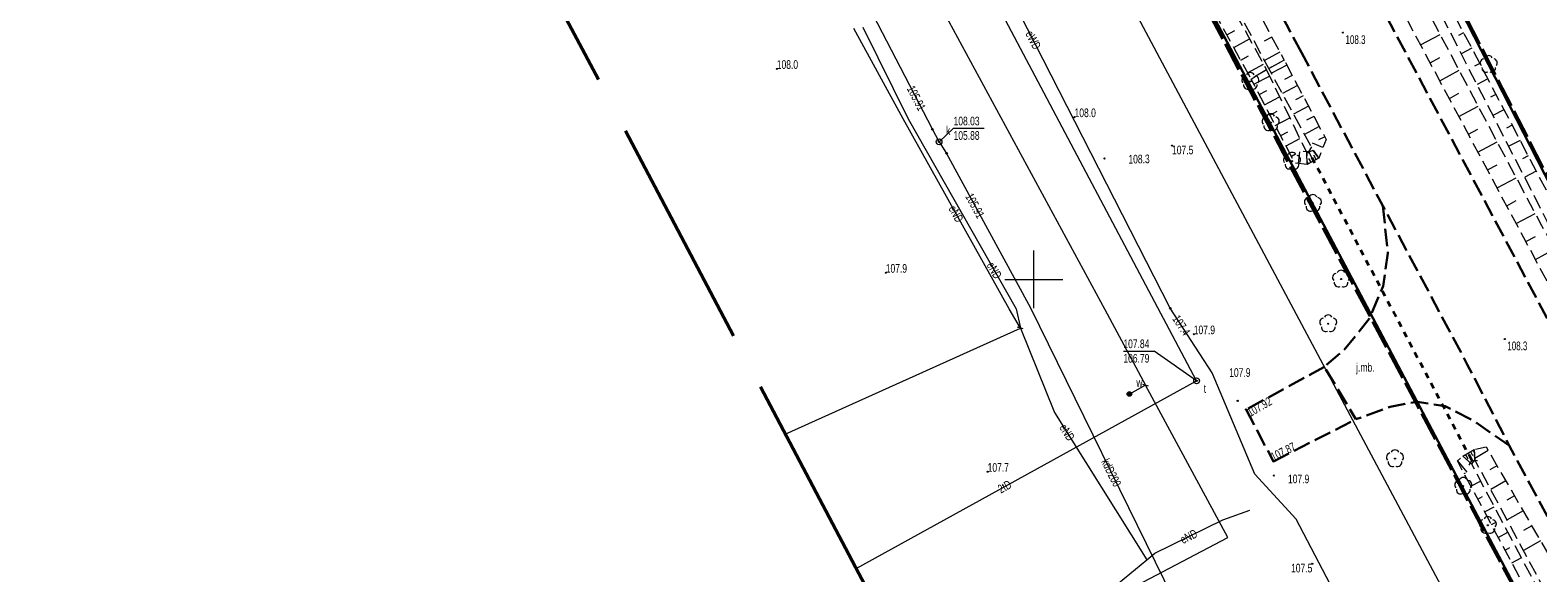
# Model space of a CAD drawing. Header units: metres. Extents: x 7529521 to 7531797, y 5723878 to 5728074.
# Tile 75 of 90: x 7529763 to 7529893, y 5727425 to 5727472. Entities that reach past the tile are written whole.
import ezdxf
from ezdxf.enums import TextEntityAlignment as Align

# ---------------------------------------------------------------- set-up
doc = ezdxf.new("R2010")
doc.units = ezdxf.units.M
for name, pattern in [('11', [3, 2.5, -0.5]), ('2_KTJZ01', [2, 1.5, -0.5]), ('4_1', [0]), ('4_SUPE_01', [0]), ('4_SUPK_01', [0]), ('4_SUPT_01', [0]), ('4_SUPW_01', [0]), ('GDE', [0]), ('GUK', [2, 1.5, -0.5]), ('GUZ', [1, 0.5, -0.5]), ('L_0_05', [1.75, 1.25, -0.5]), ('L_0_06', [2, 1.5, -0.5]), ('L_0_09', [2.5, 2, -0.5]), ('L_0_7E', [1, 0.5, -0.5])]:
    doc.linetypes.add(name, pattern=pattern)
doc.layers.get('0').update_dxf_attribs({"color": 252})
for name, color, linetype, lineweight in [('Dzialki', 80, 'GDE', 30), ('jezdnia', 252, 'L_0_06', 18), ('k', 252, 'Continuous', 18), ('Kontury', 252, 'GUK', 18), ('KTJZ_L_0', 251, '2_KTJZ01', 30), ('MPZP', 130, '11', 40), ('OBOP_T_1', 74, 'Continuous', 18), ('opis', 252, 'Continuous', 18), ('przepust', 252, 'L_0_7E', 35), ('RTPW_T_0', 252, 'Continuous', 15), ('RTPW_T_1', 252, 'Continuous', 15), ('skarpa nieumocniona', 252, 'L_0_05', 18), ('skarpa umocniona', 252, 'Continuous', 18), ('SUPE_E_T_1', 240, 'Continuous', 15), ('SUPE_E_T_3', 240, 'Continuous', 15), ('SUPE_L_1', 240, '4_SUPE_01', 18), ('SUPE_L_3', 240, '4_SUPE_01', 18), ('SUPK_E_T_0', 24, 'Continuous', 15), ('SUPK_L_0', 24, '4_SUPK_01', 18), ('SUPT_E_T_0', 30, 'Continuous', 15), ('SUPT_L_0', 30, '4_SUPT_01', 18), ('SUPW_L_2', 150, '4_SUPW_01', 18), ('SUTE_T_0', 240, 'Continuous', 18), ('SUTK_T_0', 252, 'Continuous', 18), ('SUTT_T_0', 30, 'Continuous', 18), ('SUUK_E_T_9', 34, 'Continuous', 15), ('SUUK_T_2', 34, 'Continuous', 18), ('SUUT_E_T_9', 30, 'Continuous', 15), ('SUUT_T_1', 30, 'Continuous', 18), ('SUUW_E_T_5', 7, 'Continuous', 15), ('SUUW_T_7', 7, 'Continuous', 18), ('SUXX_T_2', 7, 'Continuous', 18), ('SUXX_T_7', 7, 'Continuous', 18), ('Uzytki', 252, 'GUZ', 18), ('wysokosci_naturalne', 7, 'Continuous', 18)]:
    doc.layers.add(name, color=color, linetype=linetype, lineweight=lineweight)
doc.layers.add('zakres', color=7, linetype='L_0_09', lineweight=50, true_color=0xff05ff)
doc.styles.get("Standard").update_dxf_attribs({"font": 'arial.ttf'})

# ---------------------------------------------------------------- blocks, each defined once
blk = doc.blocks.new('2_OBOP02_01')
at = {"linetype": 'Continuous'}
blk.add_circle((0, 0), 0.045, dxfattribs=at)
for centre, start, end in [((-0.36, 0.12), 102.1445, 221.86), ((0, 0.38), 30.1401, 149.8599), ((0.36, 0.12), 318.14, 77.8555), ((-0.22, -0.3), 174.1482, 293.8542), ((0.22, -0.3), 246.1458, 5.8518)]:
    blk.add_arc(centre, 0.375, start, end, dxfattribs=at)
blk = doc.blocks.new('2_RTPW01')
at = {"linetype": 'Continuous'}
blk.add_circle((0, 0), 0.045, dxfattribs=at)
blk = doc.blocks.new('2_RTPW02')
at = {"linetype": 'Continuous'}
blk.add_circle((0, 0), 0.045, dxfattribs=at)
blk = doc.blocks.new('4_SUPS01_03')
at = {"linetype": 'Continuous'}
blk.add_circle((0, 0), 0.0625, dxfattribs=at)
blk = doc.blocks.new('4_SUPS01_05')
at = {"linetype": 'Continuous'}
blk.add_circle((0, 0), 0.0625, dxfattribs=at)
blk = doc.blocks.new('4_SUPS01_07')
at = {"linetype": 'Continuous'}
blk.add_circle((0, 0), 0.0625, dxfattribs=at)
blk = doc.blocks.new('4_SUUS15_05')
at = {"linetype": 'Continuous'}
blk.add_circle((0, 0), 0.25, dxfattribs=at)
blk = doc.blocks.new('4_SUUS15_07')
at = {"linetype": 'Continuous'}
blk.add_circle((0, 0), 0.25, dxfattribs=at)
blk = doc.blocks.new('4_SUUS25')
at = {"linetype": 'Continuous'}
for radius in [0.2, 0.175, 0.15, 0.125, 0.1, 0.075, 0.05, 0.025, 0.00715]:
    blk.add_circle((0, 0), radius, dxfattribs=at)
blk = doc.blocks.new('4_SUXX')
at = {"linetype": 'Continuous'}
blk.add_line((0, -0.25), (0, 0.25), dxfattribs=at)
blk = doc.blocks.new('L_0_7E_1')
at = {"color": 0, "linetype": 'Continuous', "lineweight": 13, "flags": 128}
for points in [[(0, 0), (-0.53, 0.85)], [(0, 0), (-0.53, -0.85)]]:
    blk.add_lwpolyline(points, dxfattribs=at)
blk = doc.blocks.new('L_0_7E_2')
at = {"color": 0, "linetype": 'Continuous', "lineweight": 13, "flags": 128}
for points in [[(0, 0), (-0.53, 0.85)], [(0, 0), (-0.53, -0.85)]]:
    blk.add_lwpolyline(points, dxfattribs=at)
blk = doc.blocks.new('OBOP02_01')
at = {"linetype": 'Continuous', "lineweight": 18}
blk.add_hatch(color=0, dxfattribs=at).paths.add_polyline_path([(0, -0.1, 1), (0, 0.1, 1)])
at = {"color": 0, "linetype": 'Continuous', "lineweight": 18}
blk.add_circle((0, 0), 0.1, dxfattribs=at)
for centre, radius, start, end in [((-0.77, 0.25), 0.7, 101.6336, 222.6627), ((0, 0.8), 0.7, 29.8459, 150.1541), ((0.77, 0.25), 0.7, 317.3373, 78.3664), ((-0.46, -0.64), 0.71, 174.3693, 292.5572), ((0.46, -0.64), 0.71, 247.4428, 5.6307)]:
    blk.add_arc(centre, radius, start, end, dxfattribs=at)
blk = doc.blocks.new('RTPW01')
at = {"linetype": 'Continuous', "lineweight": 13}
blk.add_hatch(color=0, dxfattribs=at).paths.add_polyline_path([(0, -0.09, 1), (0, 0.09, 1)])
at = {"color": 0, "linetype": 'Continuous', "lineweight": 13}
blk.add_circle((0, 0), 0.0906, dxfattribs=at)

msp = doc.modelspace()

# ---------------------------------------------------------------- linework, layer by layer
at = {"layer": 'Dzialki'}
for p, q in [((7529883.55, 5727438.51), (7529764.49, 5727664.25)), ((7529885.83, 5727475.19), (7529924.75, 5727399.03)), ((7530026.26, 5727168.86), (7529883.55, 5727438.51))]:
    msp.add_line(p, q, dxfattribs=at)
at = {"layer": 'jezdnia', "color": 251, "lineweight": 30, "flags": 128}
for points in [[(7529873.09, 5727469.59), (7529863.47, 5727487.68), (7529849.39, 5727514.32), (7529832.85, 5727545.65), (7529819.44, 5727571.03), (7529807.76, 5727593.05), (7529791.96, 5727622.96), (7529779.37, 5727646.68), (7529767.44, 5727669.23), (7529763.72, 5727676.13), (7529752.62, 5727697.22), (7529741.62, 5727718.07), (7529735.02, 5727730.45), (7529729.78, 5727740.26), (7529723.3, 5727752.49), (7529719.93, 5727759.11), (7529704.22, 5727788.65), (7529700.19, 5727796.33), (7529683.78, 5727827.48)], [(7530249.74, 5726774.91), (7530238.97, 5726795.03), (7530227.73, 5726816.2), (7530211.17, 5726847.69), (7530209.64, 5726850.47), (7530207.76, 5726854.05), (7530192.02, 5726883.78), (7530183.97, 5726898.95), (7530171.46, 5726922.68), (7530157.86, 5726948.23), (7530144.92, 5726972.76), (7530131.87, 5726997.33), (7530119.38, 5727020.86), (7530101.01, 5727055.65), (7530091.95, 5727072.8), (7530088.26, 5727079.82), (7530081.04, 5727093.4), (7530069.61, 5727115.07), (7530057.57, 5727137.9), (7530044.71, 5727162.33), (7530031.59, 5727187.1), (7530018.34, 5727212.06), (7530007.67, 5727232.32), (7529994.99, 5727256.31), (7529991.76, 5727262.47), (7529988.37, 5727268.84), (7529980.42, 5727283.93), (7529967.15, 5727308.88), (7529954.85, 5727332.14), (7529942.09, 5727356.32), (7529930.86, 5727377.61), (7529915.18, 5727407.25), (7529903.89, 5727428.55), (7529894.26, 5727446.69), (7529880.14, 5727473.23)], [(7530242.27, 5726771.9), (7530231.79, 5726791.68), (7530220.68, 5726812.63), (7530202.29, 5726847.46), (7530185.04, 5726879.79), (7530176.71, 5726895.54), (7530164.42, 5726918.67), (7530150.89, 5726944.21), (7530137.74, 5726969.2), (7530124.84, 5726993.45), (7530112.58, 5727016.63), (7530108.22, 5727024.86), (7530105.48, 5727030.02), (7530093.95, 5727051.8), (7530073.89, 5727089.79), (7530062.53, 5727111.3), (7530050.49, 5727134.16), (7530037.72, 5727158.24), (7530024.4, 5727183.4), (7530011.32, 5727208.1), (7530000.48, 5727228.7), (7529987.91, 5727252.49), (7529973.3, 5727280.18), (7529960.06, 5727305.23), (7529947.76, 5727328.46), (7529935.05, 5727352.46), (7529923.63, 5727374.14), (7529908.05, 5727403.56), (7529896.96, 5727424.57), (7529891.02, 5727435.64), (7529887.4, 5727442.66), (7529880.11, 5727456.35), (7529873.09, 5727469.59)], [(7529880.11, 5727456.35), (7529880.55, 5727452.26), (7529880.15, 5727449.42), (7529878.94, 5727446.6), (7529876.78, 5727443.91), (7529875.07, 5727442.44), (7529877.79, 5727437.92), (7529880.75, 5727439), (7529883.06, 5727439.43), (7529885.5, 5727439.04), (7529887.96, 5727437.78), (7529891.02, 5727435.64)]]:
    msp.add_lwpolyline(points, dxfattribs=at)
at = {"layer": 'k', "linetype": 'Continuous', "lineweight": 18, "flags": 128}
for points in [[(7529850, 5727447.5), (7529850, 5727452.5)], [(7529847.5, 5727450), (7529852.5, 5727450)]]:
    msp.add_lwpolyline(points, dxfattribs=at)
at = {"layer": 'Kontury'}
for p, q in [((7529883.55, 5727438.51), (7529764.49, 5727664.25)), ((7529933.55, 5727344.03), (7529883.55, 5727438.51))]:
    msp.add_line(p, q, dxfattribs=at)
at = {"layer": 'KTJZ_L_0', "linetype": '2_KTJZ01'}
for p, q in [((7529875.07, 5727442.44), (7529868.31, 5727438.76)), ((7529868.31, 5727438.76), (7529870.68, 5727434.28)), ((7529870.68, 5727434.28), (7529877.79, 5727437.92))]:
    msp.add_line(p, q, dxfattribs=at)
at = {"layer": 'MPZP'}
for points in [[(7529734, 5727757.72), (7529748.65, 5727733.92), (7529757.94, 5727716.34), (7529815.49, 5727609.14), (7529862.66, 5727519.93), (7529885.94, 5727475.22), (7529924.91, 5727399.13), (7529950.08, 5727351.58), (7529994.41, 5727268.31), (7530012.9, 5727233.03), (7530025.43, 5727235.53), (7530024.85, 5727266.42), (7530016.16, 5727335.1)], [(7529930.79, 5727330.98), (7529938.19, 5727335.09), (7529919.77, 5727369.93), (7529878.96, 5727446.93), (7529849.38, 5727502.63), (7529826.25, 5727546.7), (7529777.19, 5727639.72), (7529755.11, 5727681.97)]]:
    msp.add_lwpolyline(points, dxfattribs=at)
at = {"layer": 'przepust', "color": 24, "lineweight": 35, "flags": 128}
msp.add_lwpolyline([(7529887.78, 5727434.39), (7529873.74, 5727461.02)], dxfattribs=at)
at = {"layer": 'skarpa nieumocniona', "color": 252, "lineweight": 18, "flags": 128}
for points in [[(7529870.07, 5727468.11), (7529868.75, 5727467.29), (7529858.89, 5727485.31), (7529844.74, 5727511.64), (7529827.24, 5727543.46), (7529814.57, 5727568.44), (7529803.32, 5727591.22), (7529787.67, 5727620.56), (7529775.56, 5727644.97), (7529763.83, 5727667.21), (7529758.27, 5727676.87), (7529759, 5727677.39), (7529759.52, 5727676.72), (7529764.61, 5727667.54), (7529776.27, 5727645.22), (7529788.77, 5727621.28), (7529804.47, 5727591.5), (7529816.06, 5727569.24), (7529829.17, 5727544.17), (7529846.44, 5727512.43), (7529860.26, 5727486.07)], [(7529846.8, 5727512.64), (7529829.72, 5727544.31), (7529816.42, 5727569.45), (7529804.91, 5727591.65), (7529789.16, 5727621.57), (7529776.58, 5727645.33), (7529764.97, 5727667.76), (7529760.01, 5727677.05), (7529759.96, 5727677.9), (7529761.51, 5727677.21), (7529766.14, 5727668.43), (7529777.93, 5727645.98), (7529790.57, 5727622.09), (7529806.32, 5727592.32), (7529818.12, 5727570.22), (7529831.27, 5727545.1), (7529848.11, 5727513.6), (7529862.06, 5727486.96), (7529871.59, 5727468.94), (7529870.28, 5727468.2), (7529860.61, 5727486.33)], [(7529990.75, 5727270.8), (7529991.1, 5727269.58), (7529989.76, 5727269.69), (7529981.66, 5727284.96), (7529968.42, 5727309.6), (7529956.4, 5727332.85), (7529943.52, 5727357.04), (7529932.32, 5727378.32), (7529916.68, 5727408.01), (7529905.34, 5727429.09), (7529892.28, 5727453.58), (7529881.53, 5727473.69), (7529883.15, 5727474.73), (7529893.81, 5727454.64), (7529907.78, 5727430.14), (7529918.04, 5727408.78), (7529933.92, 5727379.2), (7529945, 5727357.97), (7529957.9, 5727333.39), (7529969.96, 5727310.55), (7529983.13, 5727285.64)], [(7529983.44, 5727285.94), (7529970.26, 5727310.78), (7529958.27, 5727333.6), (7529945.5, 5727358.1), (7529934.19, 5727379.3), (7529918.55, 5727409.13), (7529908.61, 5727430.49), (7529900.32, 5727446.49), (7529894.3, 5727455), (7529884.03, 5727475.04), (7529885.98, 5727473.4), (7529895.32, 5727455.57), (7529905.48, 5727449.97), (7529909.83, 5727431.37), (7529919.57, 5727409.58), (7529935.25, 5727380.05), (7529946.47, 5727357.96), (7529959.36, 5727334.18), (7529971.16, 5727311.05), (7529985.14, 5727286.83), (7529992.81, 5727270.94), (7529992.09, 5727270.12), (7529991.34, 5727270.99)], [(7529870.07, 5727468.11), (7529873.55, 5727460.94), (7529873.59, 5727459.93), (7529872.54, 5727460.03), (7529868.75, 5727467.29)], [(7529870.28, 5727468.2), (7529871.59, 5727468.94), (7529875.22, 5727462.09), (7529874.59, 5727460.48), (7529874.09, 5727461.16)], [(7529895.61, 5727424.12), (7529906.99, 5727402.7), (7529922.29, 5727373.53), (7529933.54, 5727351.9), (7529946.4, 5727327.87), (7529958.63, 5727304.49), (7529971.78, 5727279.42), (7529986.51, 5727251.6), (7529999.11, 5727228.18), (7530010.23, 5727207.17), (7530023.05, 5727182.83), (7530036.72, 5727157.41), (7530049.25, 5727133.51), (7530061.15, 5727110.67), (7530072.48, 5727089.25), (7530092.63, 5727051.03), (7530103.79, 5727029.91), (7530104.03, 5727028.79), (7530102.47, 5727028.89), (7530091.22, 5727050.24), (7530071, 5727088.57), (7530059.88, 5727109.85), (7530047.8, 5727132.76), (7530035.27, 5727156.66), (7530021.63, 5727182.11), (7530008.98, 5727206.48), (7529997.77, 5727227.51), (7529985.05, 5727251.09), (7529970.43, 5727278.88), (7529957.4, 5727303.71), (7529945.12, 5727327.13), (7529932.24, 5727351.06), (7529920.55, 5727373.54), (7529905.36, 5727402.01), (7529894.06, 5727423.19), (7529888.05, 5727434.42), (7529887.99, 5727435.31), (7529889.02, 5727435.54)], [(7529893.62, 5727423.01), (7529905.03, 5727401.81), (7529919.97, 5727373.58), (7529931.87, 5727350.91), (7529944.62, 5727326.72), (7529956.98, 5727303.5), (7529970.14, 5727278.63), (7529984.72, 5727250.64), (7529997.32, 5727227.36), (7530008.61, 5727206.09), (7530021.21, 5727181.97), (7530034.96, 5727156.39), (7530047.53, 5727132.51), (7530059.48, 5727109.73), (7530070.64, 5727088.27), (7530090.89, 5727050.03), (7530101.65, 5727028.35), (7530101.41, 5727027.38), (7530100.31, 5727029.44), (7530089.93, 5727049.43), (7530069.8, 5727087.74), (7530058.45, 5727109.15), (7530046.1, 5727131.89), (7530034.11, 5727155.85), (7530019.93, 5727181.53), (7530007.42, 5727205.34), (7529995.44, 5727227.41), (7529983.61, 5727250.06), (7529969.01, 5727278.5), (7529955.89, 5727303.01), (7529943.76, 5727326.51), (7529930.51, 5727350.04), (7529918.58, 5727373.45), (7529903.32, 5727400.53), (7529892.77, 5727422.66), (7529886.54, 5727434.33), (7529887.02, 5727434.73), (7529887.76, 5727434.07)]]:
    msp.add_lwpolyline(points, close=True, dxfattribs=at)
at = {"layer": 'skarpa nieumocniona', "color": 252, "linetype": 'Continuous', "lineweight": 18, "flags": 128}
for points in [[(7529866.65, 5727471.13), (7529867.33, 5727471.5)], [(7529867.25, 5727470.03), (7529868.61, 5727470.78)], [(7529870.54, 5727470.93), (7529869.87, 5727470.58)], [(7529883.37, 5727470.25), (7529885.05, 5727471.15)], [(7529887.08, 5727471.3), (7529886.63, 5727471.06)], [(7529867.85, 5727468.94), (7529868.53, 5727469.31)], [(7529871.24, 5727469.61), (7529869.91, 5727468.9)], [(7529887.78, 5727469.97), (7529886.87, 5727469.49)], [(7529868.45, 5727467.84), (7529869.81, 5727468.58)], [(7529871.83, 5727468.5), (7529870.5, 5727467.8)], [(7529884.2, 5727468.71), (7529885.03, 5727469.15)], [(7529885.02, 5727467.16), (7529886.69, 5727468.06)], [(7529888.47, 5727468.64), (7529888.02, 5727468.4)], [(7529868.98, 5727466.85), (7529870.34, 5727467.56)], [(7529872.76, 5727466.74), (7529871.45, 5727466.04)], [(7529872.29, 5727467.62), (7529871.63, 5727467.27)], [(7529889.17, 5727467.31), (7529888.24, 5727466.82)], [(7529869.44, 5727465.96), (7529870.11, 5727466.31)], [(7529869.91, 5727465.08), (7529871.21, 5727465.76)], [(7529873.23, 5727465.85), (7529872.58, 5727465.51)], [(7529885.85, 5727465.62), (7529886.68, 5727466.07)], [(7529889.87, 5727465.98), (7529889.4, 5727465.74)], [(7529870.37, 5727464.19), (7529871.01, 5727464.52)], [(7529873.7, 5727464.97), (7529872.4, 5727464.28)], [(7529874.17, 5727464.08), (7529873.52, 5727463.74)], [(7529886.67, 5727464.08), (7529888.33, 5727464.96)], [(7529890.56, 5727464.65), (7529889.61, 5727464.16)], [(7529870.83, 5727463.3), (7529872.08, 5727463.96)], [(7529871.3, 5727462.42), (7529871.91, 5727462.74)], [(7529874.63, 5727463.2), (7529873.35, 5727462.52)], [(7529887.5, 5727462.53), (7529888.32, 5727462.98)], [(7529891.26, 5727463.33), (7529890.78, 5727463.07)], [(7529871.76, 5727461.53), (7529872.96, 5727462.16)], [(7529874.95, 5727461.4), (7529874.04, 5727461.75)], [(7529875.1, 5727462.32), (7529874.57, 5727462.04)], [(7529888.32, 5727460.99), (7529889.97, 5727461.87)], [(7529891.96, 5727462), (7529890.98, 5727461.49)], [(7529872.22, 5727460.65), (7529872.58, 5727460.83)], [(7529872.85, 5727460), (7529872.94, 5727461.02)], [(7529892.65, 5727460.67), (7529892.16, 5727460.41)], [(7529889.15, 5727459.45), (7529889.97, 5727459.89)], [(7529893.35, 5727459.34), (7529892.35, 5727458.82)], [(7529889.97, 5727457.9), (7529891.61, 5727458.78)], [(7529890.8, 5727456.36), (7529891.61, 5727456.8)], [(7529891.62, 5727454.82), (7529893.25, 5727455.69)], [(7529892.45, 5727453.27), (7529893.27, 5727453.71)], [(7529893.27, 5727451.73), (7529894.96, 5727452.63)], [(7529886.54, 5727434.33), (7529887.35, 5727433.35)], [(7529889.21, 5727435.21), (7529888.04, 5727434.53)], [(7529887.13, 5727433.23), (7529887.24, 5727433.29)], [(7529889.96, 5727433.91), (7529889.34, 5727433.55)], [(7529887.71, 5727432.13), (7529888.55, 5727432.57)], [(7529890.71, 5727432.61), (7529889.42, 5727431.86)], [(7529888.3, 5727431.02), (7529888.72, 5727431.25)], [(7529888.89, 5727429.92), (7529889.72, 5727430.36)], [(7529891.46, 5727431.31), (7529890.8, 5727430.93)], [(7529889.48, 5727428.82), (7529889.89, 5727429.04)], [(7529892.21, 5727430.01), (7529890.84, 5727429.22)], [(7529890.07, 5727427.72), (7529890.89, 5727428.16)], [(7529892.96, 5727428.71), (7529892.25, 5727428.3)], [(7529890.66, 5727426.61), (7529891.07, 5727426.83)], [(7529893.71, 5727427.41), (7529892.26, 5727426.57)], [(7529891.25, 5727425.51), (7529892.06, 5727425.95)]]:
    msp.add_lwpolyline(points, dxfattribs=at)
at = {"layer": 'skarpa umocniona', "linetype": 'Continuous', "lineweight": 18, "flags": 128}
for points in [[(7529874.59, 5727460.48), (7529873.59, 5727459.93), (7529873.55, 5727460.94), (7529874.09, 5727461.16)], [(7529888.05, 5727434.42), (7529887.76, 5727434.07), (7529887.02, 5727434.73), (7529887.99, 5727435.31)]]:
    msp.add_lwpolyline(points, close=True, dxfattribs=at)
for points in [[(7529873.7, 5727459.99), (7529873.58, 5727460.22)], [(7529874.14, 5727460.23), (7529873.72, 5727461.01)], [(7529873.92, 5727460.11), (7529873.74, 5727460.45)], [(7529874.36, 5727460.36), (7529874.16, 5727460.73)], [(7529874.58, 5727460.48), (7529874.54, 5727460.54)], [(7529887.02, 5727434.73), (7529887.04, 5727434.71)], [(7529887.24, 5727434.86), (7529887.45, 5727434.51)], [(7529887.46, 5727434.99), (7529887.9, 5727434.24)], [(7529887.67, 5727435.12), (7529887.86, 5727434.8)], [(7529887.89, 5727435.24), (7529888.01, 5727435.03)]]:
    msp.add_lwpolyline(points, dxfattribs=at)
at = {"layer": 'SUPE_L_1', "linetype": '4_SUPE_01'}
for p, q in [((7529861.77, 5727447.5), (7529847.71, 5727475.06)), ((7529865.4, 5727441.94), (7529861.77, 5727447.5)), ((7529869.06, 5727433.17), (7529865.4, 5727441.94)), ((7529872.63, 5727429.3), (7529869.06, 5727433.17)), ((7529885.37, 5727404.89), (7529872.63, 5727429.3))]:
    msp.add_line(p, q, dxfattribs=at)
at = {"layer": 'SUPE_L_3', "linetype": '4_SUPE_01'}
for p, q in [((7529838.72, 5727463.86), (7529834.48, 5727471.68)), ((7529835.24, 5727471.77), (7529839.16, 5727463.87)), ((7529847.87, 5727447.45), (7529838.72, 5727463.86)), ((7529839.16, 5727463.87), (7529848.47, 5727447.46)), ((7529848.84, 5727445.79), (7529847.87, 5727447.45)), ((7529848.47, 5727447.46), (7529848.84, 5727445.79)), ((7529828.56, 5727436.63), (7529848.84, 5727445.79)), ((7529848.84, 5727445.79), (7529851.79, 5727438.5)), ((7529851.79, 5727438.5), (7529859.74, 5727425.77)), ((7529860.44, 5727426.36), (7529866.3, 5727429.23)), ((7529866.3, 5727429.23), (7529868.65, 5727430.06)), ((7529859.74, 5727425.77), (7529860.44, 5727426.36)), ((7529856.33, 5727422.95), (7529859.74, 5727425.77))]:
    msp.add_line(p, q, dxfattribs=at)
at = {"layer": 'SUPK_L_0', "linetype": '4_SUPK_01'}
for p, q in [((7529841.26, 5727462.96), (7529824.27, 5727495.82)), ((7529841.83, 5727461.88), (7529841.26, 5727462.96)), ((7529841.83, 5727461.88), (7529842.48, 5727460.88)), ((7529842.48, 5727460.88), (7529849.71, 5727447.54)), ((7529849.71, 5727447.54), (7529862.01, 5727422.49))]:
    msp.add_line(p, q, dxfattribs=at)
at = {"layer": 'SUPK_L_0', "linetype": '4_1'}
for p, q in [((7529841.26, 5727462.96), (7529824.27, 5727495.82)), ((7529841.83, 5727461.88), (7529841.26, 5727462.96)), ((7529841.83, 5727461.88), (7529842.48, 5727460.88)), ((7529842.48, 5727460.88), (7529849.71, 5727447.54)), ((7529849.71, 5727447.54), (7529862.01, 5727422.49))]:
    msp.add_line(p, q, dxfattribs=at)
at = {"layer": 'SUPT_L_0', "linetype": '4_SUPT_01'}
for p, q in [((7529872.44, 5727447.41), (7529836.11, 5727515.62)), ((7529864.05, 5727441.24), (7529832.32, 5727501.23)), ((7529919.59, 5727358.89), (7529872.44, 5727447.41)), ((7529834.67, 5727425.03), (7529864.05, 5727441.24))]:
    msp.add_line(p, q, dxfattribs=at)
at = {"layer": 'SUPW_L_2', "linetype": '4_SUPW_01'}
for p, q in [((7529828.2, 5727499.06), (7529856.12, 5727447.39)), ((7529856.12, 5727447.39), (7529859.65, 5727440.86)), ((7529859.65, 5727440.86), (7529858.25, 5727440.1)), ((7529866.74, 5727427.71), (7529859.65, 5727440.86)), ((7529840.51, 5727413.93), (7529866.74, 5727427.71))]:
    msp.add_line(p, q, dxfattribs=at)
at = {"layer": 'SUPW_L_2', "linetype": '4_1'}
for p, q in [((7529828.2, 5727499.06), (7529856.12, 5727447.39)), ((7529856.12, 5727447.39), (7529859.65, 5727440.86)), ((7529859.65, 5727440.86), (7529858.25, 5727440.1)), ((7529866.74, 5727427.71), (7529859.65, 5727440.86)), ((7529840.51, 5727413.93), (7529866.74, 5727427.71))]:
    msp.add_line(p, q, dxfattribs=at)
at = {"layer": 'SUTK_T_0', "linetype": 'Continuous'}
for p, q in [((7529841.83, 5727461.88), (7529843.08, 5727463.05)), ((7529843.08, 5727463.05), (7529845.71, 5727463.05))]:
    msp.add_line(p, q, dxfattribs=at)
at = {"layer": 'SUTT_T_0', "linetype": 'Continuous'}
for p in [(7529857.73, 5727443.81), (7529864.05, 5727441.24)]:
    msp.add_line(p, (7529860.39, 5727443.81), dxfattribs=at)
at = {"layer": 'Uzytki'}
for p, q in [((7529764.49, 5727664.25), (7529883.55, 5727438.51)), ((7529924.75, 5727399.03), (7529885.83, 5727475.19)), ((7529883.55, 5727438.51), (7529933.55, 5727344.03))]:
    msp.add_line(p, q, dxfattribs=at)
at = {"layer": 'wysokosci_naturalne', "color": 252}
for p in [(7529876.67, 5727471.31), (7529890.63, 5727444.85)]:
    msp.add_point(p, dxfattribs=at)
at = {"layer": 'zakres', "color": 210, "lineweight": 50, "ltscale": 10}
msp.add_lwpolyline([(7530152.66, 5726824.25), (7529893.98, 5727312.41), (7529655.25, 5727765.72), (7529520.83, 5728019.58), (7529624.44, 5728074.21), (7529680.51, 5727967.68), (7529859.76, 5727632.54), (7529930.53, 5727498.32), (7530038.61, 5727292.3), (7530118.22, 5727141.23), (7530175.57, 5727034.73), (7530261.4, 5726875.73), (7530322.6, 5726755.46)], dxfattribs=at)

# ---------------------------------------------------------------- block references
at = {"color": 74, "linetype": 'Continuous', "xscale": 0.5, "yscale": 0.5, "zscale": 0.5}
msp.add_blockref('OBOP02_01', (7529889.25, 5727468.57), dxfattribs=at)
at = {"layer": 'OBOP_T_1', "color": 74}
for p in [(7529868.68, 5727467.1), (7529870.44, 5727463.54), (7529872.28, 5727460.21), (7529874.08, 5727456.57), (7529876.51, 5727450.03), (7529875.4, 5727446.17), (7529881.16, 5727434.52), (7529887.05, 5727432.14), (7529889.17, 5727428.76)]:
    msp.add_blockref('2_OBOP02_01', p, dxfattribs=at)
at = {"layer": 'przepust', "color": 252, "linetype": 'Continuous', "xscale": 0.5, "yscale": 0.5, "zscale": 0.5, "rotation": 297.8}
msp.add_blockref('L_0_7E_2', (7529873.74, 5727461.02), dxfattribs=at)
at = {"layer": 'przepust', "color": 24, "linetype": 'Continuous', "xscale": 0.4999999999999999, "yscale": 0.4999999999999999, "zscale": 0.4999999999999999, "rotation": 117.8}
msp.add_blockref('L_0_7E_1', (7529887.78, 5727434.39), dxfattribs=at)
at = {"layer": 'RTPW_T_0'}
for p in [(7529827.83, 5727468.18), (7529853.52, 5727464.01), (7529861.93, 5727461.55), (7529856.11, 5727460.44), (7529837.23, 5727450.57), (7529863.8, 5727445.26), (7529867.59, 5727439.51), (7529846.02, 5727433.38), (7529870.71, 5727433.05), (7529874.03, 5727425.44)]:
    msp.add_blockref('2_RTPW01', p, dxfattribs=at)
at = {"layer": 'RTPW_T_1'}
for p in [(7529868.31, 5727438.76), (7529870.68, 5727434.28)]:
    msp.add_blockref('2_RTPW02', p, dxfattribs=at)
at = {"layer": 'SUTE_T_0'}
msp.add_blockref('4_SUPS01_03', (7529861.77, 5727447.5), dxfattribs=at)
at = {"layer": 'SUTK_T_0'}
for p in [(7529841.26, 5727462.96), (7529841.83, 5727461.88), (7529842.48, 5727460.88)]:
    msp.add_blockref('4_SUPS01_05', p, dxfattribs=at)
at = {"layer": 'SUTT_T_0'}
msp.add_blockref('4_SUPS01_07', (7529864.05, 5727441.24), dxfattribs=at)
at = {"layer": 'SUUK_T_2'}
msp.add_blockref('4_SUUS15_05', (7529841.83, 5727461.88), dxfattribs=at)
at = {"layer": 'SUUT_T_1'}
msp.add_blockref('4_SUUS15_07', (7529864.05, 5727441.24), dxfattribs=at)
at = {"layer": 'SUUW_T_7'}
msp.add_blockref('4_SUUS25', (7529858.25, 5727440.1), dxfattribs=at)
at = {"layer": 'SUXX_T_2', "rotation": 72.30322506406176}
msp.add_blockref('4_SUXX', (7529848.84, 5727445.79), dxfattribs=at)
at = {"layer": 'SUXX_T_7', "rotation": 73.44526001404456}
msp.add_blockref('4_SUXX', (7529859.65, 5727440.86), dxfattribs=at)
at = {"layer": 'wysokosci_naturalne', "color": 252, "linetype": 'Continuous', "xscale": 0.5, "yscale": 0.5, "zscale": 0.5}
for p in [(7529876.67, 5727471.31), (7529890.63, 5727444.85)]:
    msp.add_blockref('RTPW01', p, dxfattribs=at)

# ---------------------------------------------------------------- texts
at = {"layer": 'opis', "color": 252, "lineweight": 15, "width": 0.7}
msp.add_text('j.mb.', height=0.75, dxfattribs=at).set_placement((7529877.81, 5727442.78), align=Align.TOP_LEFT)
at = {"layer": 'RTPW_T_0', "width": 0.7}
for s, p in [('108.0', (7529827.83, 5727468.18)), ('108.0', (7529853.52, 5727464.01)), ('107.9', (7529837.23, 5727450.57)), ('107.9', (7529863.8, 5727445.26)), ('107.9', (7529866.86, 5727441.58)), ('107.7', (7529846.02, 5727433.38)), ('107.9', (7529871.93, 5727432.39))]:
    msp.add_text(s, height=0.75, dxfattribs=at).set_placement(p)
msp.add_text('107.5', height=0.75, dxfattribs=at).set_placement((7529861.93, 5727461.55), align=Align.TOP_LEFT)
msp.add_text('108.3', height=0.75, rotation=1.02, dxfattribs=at).set_placement((7529858.17, 5727460))
msp.add_text('107.5', height=0.75, dxfattribs=at).set_placement((7529874.03, 5727425.44), align=Align.TOP_RIGHT)
at = {"layer": 'RTPW_T_1', "width": 0.7}
msp.add_text('107.92', height=0.75, rotation=30.05, dxfattribs=at).set_placement((7529868.31, 5727438.76), align=Align.TOP_LEFT)
msp.add_text('107.87', height=0.75, rotation=26.76, dxfattribs=at).set_placement((7529870.68, 5727434.28))
at = {"layer": 'SUPE_E_T_1', "width": 0.7}
msp.add_text('eWD', height=0.75, rotation=297.03, dxfattribs=at).set_placement((7529849.95, 5727470.67), align=Align.MIDDLE)
at = {"layer": 'SUPE_E_T_3', "width": 0.7}
for rotation, p in [(299.14, (7529843.29, 5727455.66)), (299.57, (7529846.59, 5727450.78)), (301.99, (7529852.87, 5727436.78)), (26.09, (7529863.37, 5727427.79))]:
    msp.add_text('eND', height=0.75, rotation=rotation, dxfattribs=at).set_placement(p, align=Align.MIDDLE)
at = {"layer": 'SUPK_E_T_0', "width": 0.7}
msp.add_text('kdD200', height=0.75, rotation=296.15, dxfattribs=at).set_placement((7529856.7, 5727433.31), align=Align.MIDDLE)
at = {"layer": 'SUPT_E_T_0', "width": 0.7}
msp.add_text('2tD', height=0.75, rotation=28.89, dxfattribs=at).set_placement((7529847.48, 5727432.1), align=Align.MIDDLE)
at = {"layer": 'SUTE_T_0', "width": 0.7}
msp.add_text('107.4', height=0.75, rotation=303.17, dxfattribs=at).set_placement((7529862.23, 5727446.8), align=Align.MIDDLE_LEFT)
at = {"layer": 'SUTK_T_0', "width": 0.7}
for rotation, p in [(297.34, (7529839.87, 5727465.65)), (298.49, (7529844.93, 5727456.36))]:
    msp.add_text('105.91', height=0.75, rotation=rotation, dxfattribs=at).set_placement(p, align=Align.MIDDLE)
for s, p in [('108.03', (7529843.08, 5727464.05)), ('105.88', (7529843.08, 5727462.8))]:
    msp.add_text(s, height=0.75, dxfattribs=at).set_placement(p, align=Align.TOP_LEFT)
at = {"layer": 'SUTT_T_0', "width": 0.7}
for s, p in [('107.84', (7529857.73, 5727444.81)), ('106.79', (7529857.73, 5727443.56))]:
    msp.add_text(s, height=0.75, dxfattribs=at).set_placement(p, align=Align.TOP_LEFT)
at = {"layer": 'SUUK_E_T_9', "width": 0.7}
msp.add_text('k', height=0.75, dxfattribs=at).set_placement((7529842.43, 5727462.48))
at = {"layer": 'SUUT_E_T_9', "width": 0.7}
msp.add_text('t', height=0.75, dxfattribs=at).set_placement((7529864.66, 5727440.19))
at = {"layer": 'SUUW_E_T_5', "color": 150, "width": 0.7}
msp.add_text('w', height=0.75, dxfattribs=at).set_placement((7529858.85, 5727440.7))
at = {"layer": 'wysokosci_naturalne', "color": 252, "lineweight": 15, "width": 0.66}
for p in [(7529876.89, 5727470.33), (7529890.85, 5727443.88)]:
    msp.add_text('108.3', height=0.75, dxfattribs=at).set_placement(p)

doc.saveas('drawing.dxf')
